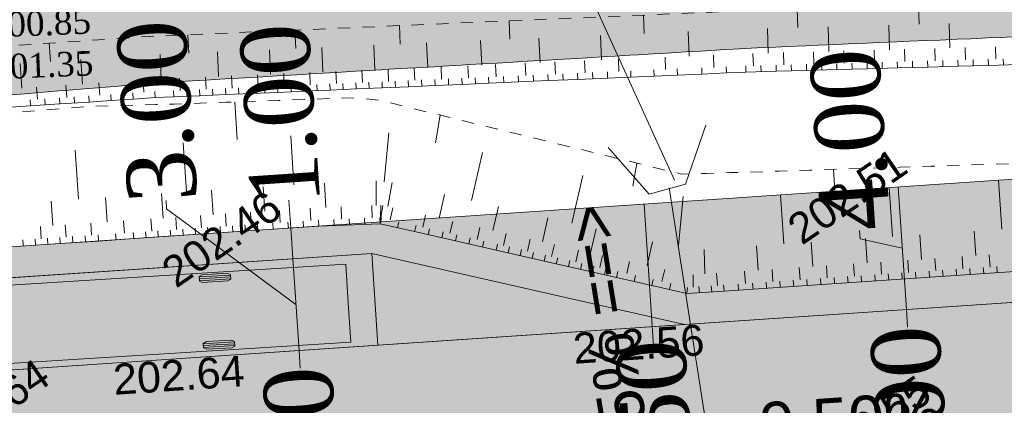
# Model space of a CAD drawing. Header units: millimetres. Extents: x -446952 to 537903, y -185749 to 168493.
# Tile 117 of 155: x 214323 to 246364, y 112828 to 125389. Entities that reach past the tile are written whole.
import ezdxf
from ezdxf.xclip import XClip

# ---------------------------------------------------------------- set-up
doc = ezdxf.new("R2010")
doc.units = ezdxf.units.MM
doc.header["$MEASUREMENT"] = 0
doc.header["$XCLIPFRAME"] = 0
for name, pattern in [('AXES', [101600, 63500, -12700, 12700, -12700]), ('Grille', [800, 400, -400]), ('Wipeout_Contour', [1000, 0, -1000])]:
    doc.linetypes.add(name, pattern=pattern)
for name, color, linetype in [('02 AF-17-0322 ZAE POMME- CHANTIER-2018-09-26_2_-1-PAP-SURFACES-VOIRIE', 7, 'Continuous'), ('02 AF-17-0322 ZAE POMME- CHANTIER-2018-09-26_2_0000-VALORIS-NOUE DERIV BASSIN', 7, 'Continuous'), ('02 AF-17-0322 ZAE POMME- CHANTIER-2018-09-26_2_0000-VALORIS-NOUE DERIV BASSIN EAU MAX RETENTION', 7, 'Continuous'), ('02 AF-17-0322 ZAE POMME- CHANTIER-2018-09-26_2_01-PAP VEHICULES', 7, 'Continuous'), ('02 AF-17-0322 ZAE POMME- CHANTIER-2018-09-26_2_01-PAP- BORDURE CAN CS1 ET PANNEAU SIGNAL', 7, 'Continuous'), ('02 AF-17-0322 ZAE POMME- CHANTIER-2018-09-26_2_01-PAP- NIVELLEMENT', 7, 'Continuous'), ('02 AF-17-0322 ZAE POMME- CHANTIER-2018-09-26_2_01-PAP- REVET EV', 7, 'Continuous'), ('02 AF-17-0322 ZAE POMME- CHANTIER-2018-09-26_2_01-PAP- REVET PK PL', 7, 'Continuous'), ('02 AF-17-0322 ZAE POMME- CHANTIER-2018-09-26_2_01-PAP- REVET VOIE', 7, 'Continuous'), ('02 AF-17-0322 ZAE POMME- CHANTIER-2018-09-26_2_01-PAP-COTATION', 7, 'Continuous'), ('02 AF-17-0322 ZAE POMME- CHANTIER-2018-09-26_2_01-PAP-FILAIRE VOIE', 7, 'Continuous'), ('02 AF-17-0322 ZAE POMME- CHANTIER-2018-09-26_2_02-PAP-EP PROJET', 7, 'Continuous'), ('02 AF-17-0322 ZAE POMME- CHANTIER-2018-09-26_2_02-PAP-EP TEXTE POUR 2000°', 7, 'Continuous'), ('02 AF-17-0322 ZAE POMME- CHANTIER-2018-09-26_2_2D - Dessins placés - Géomètre.2D', 7, 'Continuous'), ('02 AF-17-0322 ZAE POMME- CHANTIER-2018-09-26_2_Defpoints', 7, 'Continuous'), ('02 AF-17-0322 ZAE POMME- CHANTIER-2018-09-26_2_X-PTS TOPO-TEXTE TOPOALT', 7, 'Continuous'), ('02 AF-17-0322 ZAE POMME- CHANTIER-2018-09-26_2_X-PTS TOPO-TOPOPOINT', 7, 'Continuous'), ('02 AF-17-0322 ZAE POMME- CHANTIER-2018-09-26_2_ZZ- PAP ALT PTS PROJET', 7, 'Continuous'), ('2D - Dessins placés - Géomètre.2D', 7, 'Continuous')]:
    doc.layers.add(name, color=color, linetype=linetype)
doc.styles.add('STYLE_GENERE_1', font='txt')
doc.styles.add('STYLE_GENERE_2', font='times.ttf')
doc.styles.add('STYLE_GENERE_4', font='txt')

# ---------------------------------------------------------------- blocks, each defined once
blk = doc.blocks.new('Dessin_1_2', base_point=(-56559339, -2771872408))
at = {"color": 254, "linetype": 'Wipeout_Contour', "lineweight": 0, "ltscale": 2094265.569888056}
blk.add_wipeout([(-446952, -185749), (537903, -185749), (537903, 168493), (-446952, 168064)], dxfattribs=at).dxf.layer = '02 AF-17-0322 ZAE POMME- CHANTIER-2018-09-26_2_2D - Dessins placés - Géomètre.2D'
at = {"layer": '02 AF-17-0322 ZAE POMME- CHANTIER-2018-09-26_2_0000-VALORIS-NOUE DERIV BASSIN EAU MAX RETENTION', "linetype": 'Continuous', "lineweight": 15}
blk.add_hatch(color=255, dxfattribs=at).paths.add_polyline_path([(196144, 121442), (199417, 121729), (200372, 121813), (200454, 121820), (201213, 121883), (206585, 122325), (217985, 123264), (218701, 123322), (218856, 123331), (219318, 123359), (221857, 123508), (235699, 124320), (237286, 124413), (237542, 124428), (237936, 124452), (238922, 124495), (249740, 124964), (252380, 125080), (253062, 125107), (253797, 125137), (254701, 125255), (255678, 125384), (256454, 125594), (257262, 125811), (268671, 129001), (268960, 129086), (269091, 129128), (269936, 129315), (286284, 132797), (286282, 132816), (286226, 133504), (285844, 137264), (285815, 137426), (285776, 137418), (285666, 137397), (284876, 137244), (284764, 137222), (283976, 137069), (283862, 137047), (283076, 136895), (282959, 136872), (282176, 136721), (282057, 136697), (281275, 136546), (281155, 136523), (280985, 136490), (280958, 136484), (280125, 136323), (279992, 136297), (279161, 136136), (279026, 136110), (278197, 135950), (278060, 135923), (277234, 135763), (277094, 135736), (276270, 135576), (276128, 135548), (275306, 135389), (275162, 135361), (274342, 135203), (274195, 135174), (273379, 135016), (273229, 134986), (272513, 134848), (272380, 134822), (271665, 134683), (271530, 134657), (270817, 134519), (270681, 134492), (269970, 134355), (269831, 134328), (269122, 134190), (268981, 134163), (268274, 134026), (268132, 133998), (267545, 133847), (267413, 133813), (266622, 133609), (266457, 133567), (265669, 133364), (265501, 133321), (264716, 133118), (264545, 133074), (263763, 132873), (263589, 132828), (262809, 132627), (262633, 132582), (261856, 132382), (261677, 132336), (260903, 132136), (260721, 132089), (259950, 131891), (259765, 131843), (258997, 131645), (258809, 131597), (258044, 131400), (257853, 131351), (257091, 131154), (256897, 131105), (256138, 130909), (255941, 130858), (254956, 130604), (254713, 130542), (253617, 130406), (253345, 130371), (252462, 130350), (252233, 130343), (251545, 130326), (251353, 130321), (250666, 130304), (250472, 130299), (249787, 130282), (249591, 130276), (248832, 130258), (248613, 130252), (247856, 130233), (247634, 130227), (246879, 130208), (246656, 130202), (245897, 130183), (245670, 130177), (244913, 130158), (244684, 130152), (243929, 130133), (243698, 130127), (242945, 130108), (242712, 130102), (241961, 130083), (241726, 130077), (240978, 130058), (240740, 130052), (239994, 130033), (239754, 130026), (239010, 130008), (238768, 130001), (238026, 129983), (237782, 129976), (237233, 129954), (237047, 129948), (236452, 129924), (236252, 129917), (235661, 129893), (235458, 129886), (234895, 129864), (234699, 129857), (234138, 129835), (233941, 129828), (233382, 129805), (233182, 129799), (232474, 129770), (232215, 129761), (231511, 129733), (231249, 129724), (230548, 129696), (230283, 129687), (229586, 129659), (229316, 129650), (228690, 129625), (228443, 129616), (227820, 129592), (227570, 129583), (226950, 129558), (226697, 129550), (226097, 129526), (225848, 129517), (225251, 129493), (224999, 129485), (224405, 129461), (224150, 129452), (223559, 129429), (223302, 129420), (222714, 129397), (222453, 129388), (221868, 129364), (221604, 129355), (221024, 129332), (220757, 129323), (220180, 129300), (219910, 129291), (219336, 129268), (219063, 129259), (218558, 129239), (218305, 129230), (217824, 129200), (217589, 129183), (217108, 129152), (216872, 129135), (216391, 129104), (216155, 129087), (215516, 129047), (215201, 129024), (214563, 128984), (214247, 128961), (213609, 128920), (213293, 128897), (212819, 128867), (212584, 128850), (212110, 128820), (211875, 128803), (211401, 128773), (211166, 128756), (210500, 128714), (210168, 128690), (209502, 128648), (209170, 128624), (208505, 128581), (208172, 128557), (207508, 128515), (207175, 128491), (206510, 128449), (206177, 128425), (205580, 128387), (205280, 128365), (204684, 128327), (204384, 128306), (203788, 128268), (203488, 128246), (202892, 128208), (202591, 128186), (201996, 128148), (201695, 128127), (201100, 128089), (200799, 128067), (200219, 128030), (199923, 128009), (199289, 127965), (198967, 127946), (198337, 127902), (198010, 127882), (197386, 127839), (197054, 127819), (196434, 127776), (196097, 127756), (195517, 127716), (195548, 127289), (195548, 127289), (195548, 127289), (195548, 127288), (196036, 123313)])
blk.add_hatch(color=255, dxfattribs=at).paths.add_polyline_path([(196144, 121442), (199417, 121729), (200372, 121813), (200454, 121820), (201213, 121883), (206585, 122325), (217985, 123264), (218701, 123322), (218856, 123331), (219318, 123359), (221857, 123508), (235699, 124320), (237286, 124413), (237542, 124428), (237936, 124452), (238922, 124495), (249740, 124964), (252380, 125080), (253062, 125107), (253797, 125137), (254701, 125255), (255678, 125384), (256454, 125594), (257262, 125811), (268671, 129001), (268960, 129086), (269091, 129128), (269936, 129315), (286284, 132797), (286282, 132816), (286226, 133504), (285844, 137264), (285815, 137426), (285776, 137418), (285666, 137397), (284876, 137244), (284764, 137222), (283976, 137069), (283862, 137047), (283076, 136895), (282959, 136872), (282176, 136721), (282057, 136697), (281275, 136546), (281155, 136523), (280985, 136490), (280958, 136484), (280125, 136323), (279992, 136297), (279161, 136136), (279026, 136110), (278197, 135950), (278060, 135923), (277234, 135763), (277094, 135736), (276270, 135576), (276128, 135548), (275306, 135389), (275162, 135361), (274342, 135203), (274195, 135174), (273379, 135016), (273229, 134986), (272513, 134848), (272380, 134822), (271665, 134683), (271530, 134657), (270817, 134519), (270681, 134492), (269970, 134355), (269831, 134328), (269122, 134190), (268981, 134163), (268274, 134026), (268132, 133998), (267545, 133847), (267413, 133813), (266622, 133609), (266457, 133567), (265669, 133364), (265501, 133321), (264716, 133118), (264545, 133074), (263763, 132873), (263589, 132828), (262809, 132627), (262633, 132582), (261856, 132382), (261677, 132336), (260903, 132136), (260721, 132089), (259950, 131891), (259765, 131843), (258997, 131645), (258809, 131597), (258044, 131400), (257853, 131351), (257091, 131154), (256897, 131105), (256138, 130909), (255941, 130858), (254956, 130604), (254713, 130542), (253617, 130406), (253345, 130371), (252462, 130350), (252233, 130343), (251545, 130326), (251353, 130321), (250666, 130304), (250472, 130299), (249787, 130282), (249591, 130276), (248832, 130258), (248613, 130252), (247856, 130233), (247634, 130227), (246879, 130208), (246656, 130202), (245897, 130183), (245670, 130177), (244913, 130158), (244684, 130152), (243929, 130133), (243698, 130127), (242945, 130108), (242712, 130102), (241961, 130083), (241726, 130077), (240978, 130058), (240740, 130052), (239994, 130033), (239754, 130026), (239010, 130008), (238768, 130001), (238026, 129983), (237782, 129976), (237233, 129954), (237047, 129948), (236452, 129924), (236252, 129917), (235661, 129893), (235458, 129886), (234895, 129864), (234699, 129857), (234138, 129835), (233941, 129828), (233382, 129805), (233182, 129799), (232474, 129770), (232215, 129761), (231511, 129733), (231249, 129724), (230548, 129696), (230283, 129687), (229586, 129659), (229316, 129650), (228690, 129625), (228443, 129616), (227820, 129592), (227570, 129583), (226950, 129558), (226697, 129550), (226097, 129526), (225848, 129517), (225251, 129493), (224999, 129485), (224405, 129461), (224150, 129452), (223559, 129429), (223302, 129420), (222714, 129397), (222453, 129388), (221868, 129364), (221604, 129355), (221024, 129332), (220757, 129323), (220180, 129300), (219910, 129291), (219336, 129268), (219063, 129259), (218558, 129239), (218305, 129230), (217824, 129200), (217589, 129183), (217108, 129152), (216872, 129135), (216391, 129104), (216155, 129087), (215516, 129047), (215201, 129024), (214563, 128984), (214247, 128961), (213609, 128920), (213293, 128897), (212819, 128867), (212584, 128850), (212110, 128820), (211875, 128803), (211401, 128773), (211166, 128756), (210500, 128714), (210168, 128690), (209502, 128648), (209170, 128624), (208505, 128581), (208172, 128557), (207508, 128515), (207175, 128491), (206510, 128449), (206177, 128425), (205580, 128387), (205280, 128365), (204684, 128327), (204384, 128306), (203788, 128268), (203488, 128246), (202892, 128208), (202591, 128186), (201996, 128148), (201695, 128127), (201100, 128089), (200799, 128067), (200219, 128030), (199923, 128009), (199289, 127965), (198967, 127946), (198337, 127902), (198010, 127882), (197386, 127839), (197054, 127819), (196434, 127776), (196097, 127756), (195517, 127716), (195548, 127289), (195548, 127289), (195548, 127289), (195548, 127288), (196036, 123313)])
at = {"layer": '02 AF-17-0322 ZAE POMME- CHANTIER-2018-09-26_2_01-PAP- REVET EV', "linetype": 'Continuous', "lineweight": 15, "true_color": 0xa2a233}
blk.add_hatch(color=55, dxfattribs=at).paths.add_polyline_path([(-63170, 80280), (-63242, 77481), (-41873, 76928, 0.060082), (-29238, 78120), (36796, 92482, 0.04246), (45383, 95129), (63118, 102292, -0.079278), (72332, 104408), (88296, 105486), (98071, 109153), (133989, 111579), (144168, 109260), (180087, 111685), (189862, 115352), (225780, 117778), (235959, 115459), (249828, 116396, 0.02499), (256128, 117139), (293331, 123425, -0.50605), (328592, 88023), (332309, 87422), (340488, 135449), (255462, 121083, -0.02499), (249559, 120387), (66650, 108033), (34400, 95007), (-13410, 84428), (-35779, 79893)])
at = {"layer": '02 AF-17-0322 ZAE POMME- CHANTIER-2018-09-26_2_01-PAP- REVET PK PL', "linetype": 'Continuous', "lineweight": 15, "true_color": 0x3dad99}
blk.add_hatch(color=135, dxfattribs=at).paths.add_polyline_path([(189862, 115352), (180087, 111685), (235959, 115459), (225780, 117778)])
at = {"layer": '02 AF-17-0322 ZAE POMME- CHANTIER-2018-09-26_2_01-PAP- REVET VOIE', "linetype": 'Continuous', "lineweight": 15, "true_color": 0xe8e8e8}
blk.add_hatch(color=254, dxfattribs=at).paths.add_polyline_path([(-127964, -74078, -0.246824), (-143938, -79120), (-101676, -86792, -0.418387), (-116091, -65592), (-93615, 47980, -0.343506), (-67600, 70507, -0.019452), (-65423, 70535), (-42054, 69930, 0.060082), (-27750, 71280), (38284, 85642, 0.04246), (48004, 88638), (65740, 95802, -0.079278), (72804, 97424), (250300, 109412, 0.02499), (257294, 110237), (294497, 116522, -0.504374), (321675, 89094), (299201, -56028), (285971, -134819, -0.40927), (265363, -149699), (307127, -157458, -0.40792), (292737, -136794), (306112, -57143), (328592, 88023, 0.50605), (293331, 123425), (256128, 117139, -0.02499), (249828, 116396), (72332, 104408, 0.079278), (63118, 102292), (45383, 95129, -0.04246), (36796, 92482), (-29238, 78120, -0.060082), (-41873, 76928), (-65241, 77533, 0.058037), (-73306, 76804, 0.30098), (-100482, 49339), (-123090, -64900, -0.147477)])
at = {"layer": '02 AF-17-0322 ZAE POMME- CHANTIER-2018-09-26_2_-1-PAP-SURFACES-VOIRIE', "color": 7, "linetype": 'Continuous', "lineweight": 15, "flags": 128}
blk.add_lwpolyline([(306112, -57143), (328592, 88023, 0.50605), (293331, 123425), (256128, 117139, -0.02499), (249828, 116396), (235959, 115459), (225982, 114785), (208023, 113572), (190064, 112359), (180087, 111685), (144168, 109260), (134191, 108586), (116232, 107373), (98273, 106160), (88296, 105486), (72332, 104408, 0.079278)], format="xyb", dxfattribs=at)
at = {"layer": '02 AF-17-0322 ZAE POMME- CHANTIER-2018-09-26_2_0000-VALORIS-NOUE DERIV BASSIN', "color": 7, "linetype": 'Continuous', "lineweight": 15}
for p, q in [((239642, 125129), (239625, 125729)), ((243588, 125240), (243571, 125839)), ((230272, 124750), (230246, 125349)), ((234649, 124939), (234623, 125539)), ((223304, 124449), (223278, 125048)), ((226708, 124596), (226682, 125195)), ((236111, 124202), (236076, 125001)), ((238679, 124302), (238655, 125102)), ((240652, 124357), (240630, 125157)), ((242624, 124412), (242602, 125212)), ((244596, 124468), (244574, 125267)), ((219825, 124296), (219797, 124898)), ((229358, 123910), (229323, 124709)), ((231255, 123992), (231220, 124791)), ((233256, 124078), (233222, 124877)), ((215326, 124026), (215286, 124625)), ((220795, 123539), (220760, 124339)), ((222490, 123613), (222455, 124412)), ((224187, 123686), (224153, 124485)), ((225884, 123759), (225850, 124559)), ((227600, 123834), (227565, 124633)), ((240170, 123944), (240159, 124343)), ((241156, 123971), (241145, 124371)), ((242142, 123999), (242131, 124399)), ((243128, 124026), (243117, 124426)), ((244114, 124054), (244103, 124454)), ((245100, 124082), (245089, 124481)), ((246086, 124109), (246075, 124509)), ((216363, 123294), (216310, 124092)), ((218931, 123455), (218890, 124254)), ((231755, 123613), (231738, 124013)), ((232721, 123655), (232704, 124054)), ((233825, 123702), (233808, 124102)), ((235343, 123768), (235325, 124168)), ((236913, 123836), (236896, 124236)), ((238198, 123888), (238185, 124288)), ((239184, 123916), (239173, 124316)), ((242394, 123806), (242389, 124006)), ((242887, 123820), (242882, 124019)), ((243380, 123833), (243375, 124033)), ((243873, 123847), (243868, 124047)), ((244366, 123861), (244361, 124061)), ((244859, 123875), (244854, 124075)), ((245352, 123888), (245347, 124088)), ((245845, 123902), (245839, 124102)), ((246338, 123916), (246332, 124116)), ((214396, 123162), (214342, 123961)), ((224629, 123305), (224611, 123704)), ((225477, 123341), (225460, 123741)), ((226326, 123378), (226309, 123778)), ((227181, 123415), (227163, 123815)), ((228054, 123453), (228036, 123853)), ((228927, 123491), (228909, 123890)), ((229823, 123529), (229806, 123929)), ((230789, 123571), (230772, 123971)), ((233455, 123486), (233446, 123686)), ((234213, 123519), (234205, 123719)), ((234972, 123552), (234963, 123752)), ((235731, 123585), (235722, 123784)), ((236525, 123619), (236516, 123819)), ((237319, 123653), (237310, 123853)), ((237958, 123681), (237951, 123881)), ((238451, 123695), (238445, 123895)), ((238944, 123709), (238938, 123909)), ((239437, 123723), (239431, 123923)), ((239930, 123737), (239924, 123937)), ((240422, 123751), (240417, 123951)), ((240915, 123764), (240910, 123964)), ((241408, 123778), (241403, 123978)), ((241901, 123792), (241896, 123992)), ((218362, 123026), (218338, 123426)), ((219542, 123085), (219525, 123484)), ((220389, 123121), (220371, 123521)), ((221236, 123158), (221218, 123558)), ((222083, 123195), (222066, 123594)), ((222932, 123231), (222914, 123631)), ((223780, 123268), (223763, 123668)), ((226122, 123169), (226114, 123369)), ((226547, 123188), (226538, 123387)), ((226971, 123206), (226962, 123406)), ((227408, 123225), (227399, 123425)), ((227844, 123244), (227835, 123443)), ((228281, 123263), (228272, 123462)), ((228717, 123281), (228709, 123481)), ((229154, 123300), (229145, 123500)), ((229590, 123319), (229582, 123519)), ((230073, 123340), (230065, 123540)), ((230556, 123361), (230548, 123561)), ((231039, 123382), (231031, 123582)), ((231522, 123403), (231514, 123603)), ((232006, 123424), (231997, 123623)), ((232489, 123444), (232480, 123644)), ((232972, 123465), (232963, 123665)), ((214899, 122795), (214873, 123194)), ((215853, 122859), (215827, 123258)), ((216927, 122931), (216900, 123330)), ((218732, 122850), (218722, 123050)), ((219339, 122876), (219330, 123076)), ((219762, 122894), (219753, 123094)), ((220186, 122912), (220177, 123112)), ((220609, 122931), (220600, 123131)), ((221033, 122949), (221024, 123149)), ((221456, 122967), (221447, 123167)), ((221879, 122986), (221871, 123186)), ((222304, 123004), (222295, 123204)), ((222728, 123022), (222719, 123222)), ((223152, 123041), (223144, 123241)), ((223577, 123059), (223568, 123259)), ((224001, 123077), (223992, 123277)), ((224425, 123096), (224417, 123296)), ((224850, 123114), (224841, 123314)), ((225274, 123133), (225265, 123332)), ((225698, 123151), (225689, 123351)), ((214674, 122580), (214661, 122779)), ((215151, 122612), (215138, 122811)), ((215628, 122644), (215615, 122843)), ((216105, 122675), (216092, 122875)), ((216582, 122707), (216569, 122907)), ((217299, 122755), (217285, 122955)), ((218016, 122803), (218002, 123003)), ((221398, 121489), (221321, 122708)), ((227859, 121382), (228002, 122282)), ((223245, 120007), (223151, 121604)), ((226188, 120111), (226336, 121704)), ((216232, 119539), (216124, 121135)), ((219752, 119777), (219644, 121373)), ((229026, 119500), (229381, 121060)), ((234280, 119970), (234401, 120717)), ((240853, 119799), (240805, 120512)), ((232293, 118756), (232648, 120316)), ((246280, 118562), (246172, 120158)), ((222303, 119147), (222249, 119945)), ((224280, 119270), (224240, 120069)), ((225927, 119337), (225928, 120137)), ((226302, 119299), (226449, 120086)), ((242729, 118322), (242621, 119918)), ((217171, 118801), (217117, 119599)), ((218997, 118924), (218943, 119722)), ((220615, 119033), (220561, 119831)), ((227971, 118920), (228149, 119700)), ((235757, 118032), (235911, 119625)), ((239192, 118083), (239084, 119679)), ((215401, 118681), (215347, 119479)), ((223800, 118847), (223776, 119247)), ((224799, 118893), (224784, 119293)), ((225795, 118932), (225779, 119332)), ((226059, 118942), (226075, 119342)), ((226080, 118940), (226138, 119336)), ((226377, 118873), (226466, 119263)), ((229725, 118520), (229903, 119300)), ((218620, 118498), (218593, 118897)), ((219428, 118552), (219401, 118951)), ((220237, 118607), (220210, 119006)), ((221047, 118661), (221020, 119061)), ((221856, 118716), (221829, 119115)), ((222804, 118780), (222777, 119179)), ((224558, 118684), (224550, 118884)), ((225056, 118703), (225048, 118903)), ((225554, 118723), (225546, 118923)), ((226051, 118742), (226044, 118942)), ((226051, 118742), (226065, 118942)), ((226051, 118742), (226054, 118942)), ((226051, 118742), (226075, 118941)), ((226051, 118742), (226086, 118939)), ((226051, 118742), (226096, 118937)), ((227440, 118631), (227529, 119021)), ((231331, 118155), (231509, 118935)), ((215023, 118255), (214996, 118654)), ((215832, 118309), (215805, 118708)), ((216664, 118365), (216637, 118765)), ((217733, 118438), (217706, 118837)), ((219644, 118366), (219630, 118566)), ((220048, 118394), (220035, 118593)), ((220453, 118421), (220440, 118620)), ((220858, 118448), (220844, 118648)), ((221263, 118476), (221249, 118675)), ((221667, 118503), (221654, 118702)), ((222072, 118530), (222059, 118730)), ((222569, 118564), (222556, 118763)), ((223066, 118597), (223053, 118797)), ((223563, 118631), (223550, 118831)), ((224061, 118665), (224050, 118864)), ((226613, 118614), (226658, 118809)), ((227175, 118486), (227220, 118681)), ((227617, 118385), (227661, 118580)), ((228324, 118430), (228413, 118820)), ((229207, 118228), (229296, 118618)), ((232899, 117797), (233077, 118577)), ((214836, 118042), (214823, 118241)), ((215237, 118069), (215224, 118268)), ((215638, 118096), (215624, 118295)), ((216054, 118124), (216040, 118323)), ((216469, 118152), (216456, 118351)), ((216885, 118180), (216872, 118379)), ((217459, 118219), (217446, 118418)), ((218033, 118257), (218020, 118457)), ((218434, 118285), (218420, 118484)), ((218834, 118312), (218821, 118511)), ((219239, 118339), (219225, 118538)), ((228059, 118285), (228103, 118480)), ((228500, 118184), (228545, 118379)), ((228942, 118084), (228986, 118279)), ((230066, 118033), (230155, 118423)), ((230850, 117854), (230939, 118244)), ((241900, 117464), (241846, 118262)), ((243666, 117583), (243612, 118381)), ((245433, 117703), (245379, 118501)), ((214435, 118014), (214422, 118214)), ((229384, 117983), (229428, 118178)), ((229825, 117882), (229870, 118077)), ((230217, 117793), (230262, 117988)), ((231634, 117675), (231723, 118065)), ((234739, 117378), (234917, 118158)), ((238359, 117225), (238305, 118023)), ((240133, 117345), (240079, 118143)), ((230610, 117704), (230654, 117899)), ((231002, 117614), (231046, 117809)), ((231394, 117525), (231438, 117720)), ((231786, 117436), (231830, 117631)), ((232418, 117497), (232507, 117887)), ((233203, 117318), (233292, 117708)), ((236622, 117106), (236598, 117906)), ((244135, 117214), (244108, 117613)), ((245018, 117274), (244991, 117673)), ((245901, 117333), (245874, 117732)), ((232178, 117346), (232222, 117541)), ((232570, 117257), (232615, 117452)), ((232962, 117168), (233007, 117363)), ((233354, 117078), (233399, 117273)), ((234077, 117119), (234166, 117509)), ((239718, 116916), (239691, 117315)), ((240602, 116975), (240575, 117374)), ((241485, 117035), (241458, 117434)), ((242368, 117095), (242341, 117494)), ((243251, 117154), (243225, 117553)), ((245252, 117089), (245239, 117289)), ((245694, 117119), (245681, 117318)), ((246136, 117149), (246122, 117348)), ((233746, 116989), (233791, 117184)), ((234319, 116858), (234364, 117053)), ((235223, 116858), (235312, 117248)), ((236240, 116680), (236242, 117080)), ((237029, 116734), (237002, 117133)), ((237937, 116795), (237910, 117194)), ((238835, 116856), (238808, 117255)), ((240394, 116761), (240381, 116960)), ((240836, 116791), (240822, 116990)), ((241278, 116821), (241264, 117020)), ((241719, 116850), (241706, 117050)), ((242161, 116880), (242147, 117080)), ((242602, 116910), (242589, 117110)), ((243044, 116940), (243031, 117139)), ((243486, 116970), (243472, 117169)), ((243927, 117000), (243914, 117199)), ((244369, 117029), (244356, 117229)), ((244811, 117059), (244797, 117259)), ((234892, 116728), (234937, 116923)), ((235465, 116597), (235510, 116792)), ((236038, 116467), (236054, 116666)), ((236440, 116494), (236427, 116693)), ((236842, 116521), (236828, 116721)), ((237244, 116548), (237230, 116748)), ((237715, 116580), (237701, 116779)), ((238186, 116612), (238172, 116811)), ((238628, 116642), (238614, 116841)), ((239069, 116671), (239056, 116871)), ((239511, 116701), (239497, 116901)), ((239953, 116731), (239939, 116931))]:
    blk.add_line(p, q, dxfattribs=at)
at = {"layer": '02 AF-17-0322 ZAE POMME- CHANTIER-2018-09-26_2_0000-VALORIS-NOUE DERIV BASSIN', "color": 7, "linetype": 'Grille', "lineweight": 15, "flags": 128}
blk.add_lwpolyline([(369744, 142570), (353326, 140998), (349053, 139887), (348101, 139640), (347149, 139393), (346198, 139145), (345246, 138898), (344294, 138651), (343342, 138403), (342390, 138156), (341438, 137908), (340486, 137661), (339534, 137414), (338734, 137234), (338018, 137082), (337553, 137014), (337132, 136958), (336529, 136842), (335810, 136690), (335093, 136589), (334376, 136488), (333659, 136388), (332703, 136184), (331746, 135981), (330790, 135778), (329834, 135575), (328899, 135161), (327965, 134747), (327031, 134334), (326096, 133920), (325162, 133507), (324228, 133093), (323306, 132681), (322360, 132488), (321414, 132294), (320468, 132101), (319522, 131907), (318649, 131759), (317776, 131611), (316903, 131463), (316030, 131314), (315157, 131166), (314284, 131018), (313485, 130862), (312685, 130707), (311885, 130551), (311086, 130396), (310286, 130240), (309588, 130105), (308890, 129969), (308192, 129833), (307185, 129707), (306178, 129581), (305171, 129455), (304164, 129329), (303284, 129219), (302404, 129109), (301524, 128998), (300644, 128888), (299765, 128777), (298885, 128667), (298202, 128707), (297527, 128692), (296852, 128676), (295985, 128635), (295121, 128580), (294259, 128513), (293590, 128416), (292921, 128318), (292252, 128221), (291586, 128107), (290921, 127985), (290256, 127864), (289482, 127726), (288708, 127589), (288542, 127554), (287638, 127386), (286735, 127218), (285831, 127050), (284927, 126882), (284024, 126714), (283120, 126547), (282923, 126510), (281956, 126330), (280988, 126151), (280021, 125971), (279053, 125791), (278085, 125612), (277118, 125432), (276150, 125252), (275183, 125073), (274332, 124915), (273481, 124757), (272630, 124598), (271779, 124440), (270928, 124282), (270077, 124124), (269959, 124077), (268986, 123898), (268012, 123719), (267039, 123540), (266065, 123361), (265092, 123182), (264118, 123002), (263145, 122823), (262171, 122644), (261198, 122465), (260224, 122286), (259250, 122107), (258277, 121928), (256385, 121606), (254133, 121253), (252494, 121030), (251615, 120931), (250736, 120869), (249856, 120807), (248878, 120772), (247899, 120741), (246921, 120709), (245935, 120677), (244949, 120645), (243964, 120614), (242978, 120582), (241992, 120550), (241006, 120518), (240020, 120486), (239035, 120454), (238049, 120423), (237459, 120411), (236665, 120384), (235870, 120357), (235102, 120545), (234334, 120733), (233566, 120922), (232587, 121161), (231609, 121400), (230631, 121639), (229653, 121878), (228768, 122095), (227884, 122311), (227000, 122527), (226141, 122748), (225286, 122852), (224437, 122821), (223588, 122790), (222739, 122758), (221891, 122727), (221043, 122698), (220196, 122669), (219349, 122640), (218747, 122629), (218029, 122607), (217310, 122585), (216592, 122563), (215639, 122486), (214686, 122409), (213733, 122332), (213024, 122275), (212316, 122217), (211607, 122160), (210611, 122079), (209614, 121999), (208617, 121918), (207620, 121838), (206623, 121757), (205728, 121685), (204832, 121613), (203937, 121541), (203041, 121469), (202146, 121397), (201250, 121325), (200412, 121256), (199457, 121179), (198501, 121102), (197546, 121025), (196590, 120948), (195635, 120871), (194844, 120807), (194645, 120791), (193854, 120728), (192994, 120658), (192134, 120589), (191273, 120520), (190413, 120450), (189553, 120381), (188629, 120091), (187706, 119739), (186779, 119386), (185882, 119045), (184982, 118703), (184079, 118359), (183172, 118014), (182349, 117709), (181527, 117403), (180704, 117098), (179881, 116792), (178973, 116679), (178063, 116604), (177154, 116528), (176244, 116453), (175335, 116378), (174426, 116303), (173516, 116228), (172584, 116151), (171651, 116074), (170719, 115997), (169787, 115920), (169209, 115871), (168255, 115795), (167302, 115718), (166348, 115641), (165394, 115564), (164440, 115487), (163486, 115410), (162532, 115334), (161578, 115257), (160624, 115180), (159670, 115103), (158716, 115026), (157763, 114949), (156809, 114872), (155855, 114796), (154901, 114719), (153947, 114642), (152978, 114567), (152790, 114542), (151821, 114468), (150852, 114393), (149883, 114318), (148914, 114243), (147945, 114169), (146977, 114094), (146008, 114019), (145039, 113944), (144070, 113869), (142951, 114036), (141832, 114264), (140718, 114490), (139610, 114714), (138507, 114937), (137410, 115158), (136386, 115372), (135368, 115584), (134356, 115794), (133351, 115800), (132413, 115724), (131475, 115648), (130537, 115572), (129599, 115496), (128661, 115419), (127723, 115343), (126785, 115267), (125846, 115191), (124908, 115115), (123970, 115038), (123032, 114962), (122094, 114886), (121156, 114810), (120218, 114734), (119280, 114657), (119245, 114647), (118252, 114567), (117259, 114488), (116267, 114408), (115274, 114328), (114281, 114248), (113333, 114172), (112385, 114096), (111436, 114020), (110488, 113944), (109540, 113868), (108592, 113792), (107643, 113716), (106708, 113641), (105772, 113565), (104837, 113490), (103901, 113415), (102965, 113340), (102030, 113265), (101094, 113190), (100895, 113174), (100129, 113112), (99363, 113051), (98597, 112989), (97831, 112928), (96974, 112673), (96123, 112359), (95271, 112045), (94419, 111731), (93604, 111431), (92835, 111150), (92020, 110850), (91205, 110550), (90390, 110249), (89583, 109952), (88776, 109655), (87969, 109357), (86980, 109239), (85988, 109160), (84996, 109080), (84004, 109000), (83012, 108921), (82019, 108841), (81027, 108761), (80035, 108682), (79043, 108602), (78051, 108523), (77059, 108443), (76269, 108379), (75478, 108315), (74631, 108248), (73834, 108184), (73037, 108120), (72241, 108057), (71378, 107982), (70517, 107889), (69659, 107762), (68800, 107635), (68084, 107499), (67370, 107348), (66655, 107197), (65989, 107043), (65323, 106875), (64658, 106707), (63949, 106494), (63241, 106268), (62533, 106042), (61587, 105699), (60641, 105355), (59695, 105011), (59043, 104802), (58438, 104614), (57837, 104426), (57239, 104239), (56646, 104052), (56044, 103872), (55197, 103583), (54258, 103253), (53318, 102923), (52379, 102593), (51440, 102263), (50507, 101917), (49574, 101571), (48641, 101225), (47708, 100879), (46775, 100532), (46022, 100199), (45268, 99865), (44515, 99531), (43848, 99247), (43182, 98966), (42515, 98686), (41842, 98429), (41167, 98181), (40493, 97932), (39691, 97659), (38887, 97401), (38083, 97142), (37436, 96963), (36789, 96789), (36141, 96615), (35192, 96376), (34242, 96141), (33292, 95905), (32316, 95687), (31340, 95470), (30364, 95252), (29388, 95034), (28412, 94816), (27514, 94671), (26617, 94527), (25720, 94382), (24860, 94245), (24058, 94122), (23257, 93998), (22454, 93874), (21681, 93751), (20907, 93627), (20730, 93599), (19956, 93475), (19182, 93351), (18260, 93205), (17285, 93048), (16310, 92891), (15335, 92735), (14361, 92578), (13386, 92421), (12412, 92265), (11438, 92108), (10465, 91951), (9491, 91795), (8518, 91638), (7545, 91482), (6570, 91324), (5595, 91166), (4620, 91008), (3645, 90850), (2671, 90692), (1697, 90534), (722, 90377), (-252, 90219), (-1226, 90061), (-2213, 89901), (-3201, 89741), (-4189, 89581), (-5177, 89421), (-6165, 89261), (-7153, 89101), (-8141, 88941), (-9129, 88781), (-10117, 88621), (-11105, 88461), (-12093, 88301), (-13081, 88141), (-14069, 87981), (-15057, 87821), (-16045, 87661), (-17033, 87501), (-18021, 87341), (-19009, 87181), (-19997, 87021), (-20985, 86861), (-21912, 86697), (-22839, 86532), (-23766, 86367), (-23725, 86409), (-24567, 86275), (-25409, 86140), (-26251, 86005), (-27199, 85815), (-28147, 85625), (-29096, 85435), (-30044, 85244), (-30992, 85054), (-31953, 84796), (-33541, 84448), (-36350, 84050), (-38977, 83804), (-40660, 83720), (-41587, 83638), (-42362, 83628), (-43136, 83624), (-43911, 83620), (-44686, 83616), (-45701, 83612), (-46717, 83609), (-47733, 83605), (-48748, 83602), (-49764, 83598), (-50780, 83595), (-51795, 83591), (-52619, 83586), (-53443, 83582), (-54268, 83577), (-55092, 83572), (-55293, 83572), (-56275, 83568), (-57256, 83564), (-58238, 83560), (-59103, 83979), (-59958, 84629), (-60813, 85278), (-61668, 85928), (-62519, 86153), (-63379, 86140), (-64239, 86126), (-65099, 86113), (-65829, 86095), (-66559, 86078), (-67289, 86060), (-68186, 86031), (-69083, 86002), (-69980, 85974), (-70877, 85945), (-71774, 85916), (-72503, 86038), (-73232, 86159), (-73749, 86283), (-74691, 86292), (-75634, 86299), (-76576, 86283), (-77266, 86262), (-77957, 86228), (-78648, 86178), (-79541, 86146), (-80434, 86115), (-81327, 86084), (-82220, 86053), (-83114, 86021), (-84007, 85990), (-84900, 85959), (-85945, 85907), (-86991, 85855), (-88037, 85802), (-89085, 85744), (-90163, 85207), (-91247, 84667), (-92366, 84078), (-93495, 83486), (-94635, 82890), (-95786, 82291), (-96948, 81688), (-97732, 81292), (-98516, 80895), (-99300, 80498), (-100232, 80655), (-101164, 80811), (-102096, 80968), (-103028, 81125), (-103960, 81281), (-104891, 81438), (-105830, 81526), (-106776, 81545), (-107710, 81559), (-108643, 81573), (-109577, 81587), (-110510, 81601), (-111443, 81615), (-112377, 81629), (-113108, 81645), (-113837, 81661), (-114566, 81676), (-115294, 81691), (-116019, 81707), (-116744, 81723), (-117468, 81738), (-118192, 81754), (-119150, 81772), (-120110, 81790), (-121071, 81808), (-122031, 81826), (-122991, 81845), (-123951, 81863), (-124912, 81881), (-125866, 81898), (-126821, 81916), (-127775, 81933), (-128730, 81950), (-129684, 81967), (-130639, 81984), (-131593, 82002), (-132548, 82019), (-133502, 82036), (-134457, 82053), (-135411, 82070), (-136366, 82088), (-137320, 82105), (-138275, 82122), (-139230, 82139), (-140184, 82157), (-141214, 82174), (-142244, 82191), (-143275, 82209), (-144305, 82226), (-145335, 82244), (-146286, 82260), (-147237, 82277), (-148187, 82294), (-149138, 82310), (-150089, 82327), (-151040, 82344), (-151990, 82360), (-152941, 82377), (-153892, 82394), (-154843, 82410), (-155793, 82427), (-156744, 82443), (-157695, 82460), (-158645, 82477), (-159596, 82493), (-160547, 82510), (-161498, 82527, -0.311801), (-167334, 86272), (-171134, 95525), (-172095, 96951)], format="xyb", dxfattribs=at)
at = {"layer": '02 AF-17-0322 ZAE POMME- CHANTIER-2018-09-26_2_0000-VALORIS-NOUE DERIV BASSIN', "color": 7, "linetype": 'Continuous', "lineweight": 15, "flags": 128}
for points in [[(247019, 117208), (245252, 117089), (243486, 116970), (241719, 116850), (239953, 116731), (238186, 116612), (237244, 116548), (236038, 116467), (234892, 116728), (233746, 116989), (231786, 117436), (229825, 117882), (228500, 118184), (227175, 118486), (226051, 118742), (224061, 118665), (222072, 118530), (220453, 118421), (218834, 118312), (218033, 118257), (216885, 118180), (215638, 118096), (214034, 117987)], [(246831, 123930), (245845, 123902), (244859, 123875), (243873, 123847), (242887, 123820), (241901, 123792), (240915, 123764), (239930, 123737), (238944, 123709), (237958, 123681), (237319, 123653), (236525, 123619), (235731, 123585), (234972, 123552), (234213, 123519), (233455, 123486), (232489, 123444), (231522, 123403), (230556, 123361), (229590, 123319), (228717, 123281), (227844, 123244), (226971, 123206), (226122, 123169), (225274, 123133), (224425, 123096), (223577, 123059), (222728, 123022), (221879, 122986), (221033, 122949), (220186, 122912), (219339, 122876), (218732, 122850), (218016, 122803), (217299, 122755), (216582, 122707), (215628, 122644), (214674, 122580), (213721, 122516)]]:
    blk.add_lwpolyline(points, dxfattribs=at)
at = {"layer": '02 AF-17-0322 ZAE POMME- CHANTIER-2018-09-26_2_0000-VALORIS-NOUE DERIV BASSIN', "color": 7, "linetype": 'Grille', "lineweight": 15, "flags": 128}
blk.add_lwpolyline([(198329, 123479), (200230, 123617), (218552, 124844), (237932, 125682), (254732, 126152), (269064, 129900), (285639, 133165)], dxfattribs=at)
at = {"layer": '02 AF-17-0322 ZAE POMME- CHANTIER-2018-09-26_2_0000-VALORIS-NOUE DERIV BASSIN EAU MAX RETENTION', "color": 255, "linetype": 'Continuous', "lineweight": 15, "flags": 128}
blk.add_lwpolyline([(213884, 122926), (214647, 122989), (214844, 123005), (215600, 123068), (215804, 123084), (216553, 123146), (216711, 123159), (217269, 123205), (217431, 123218), (217985, 123264), (218151, 123278), (218701, 123322), (218856, 123331), (219318, 123359), (219524, 123371), (220164, 123409), (220376, 123421), (221010, 123459), (221228, 123471), (221857, 123508), (222080, 123522), (222705, 123558), (222934, 123572), (223553, 123608), (223787, 123622), (224401, 123658), (224641, 123672), (225249, 123707), (225495, 123722), (226097, 123757), (226348, 123772), (226945, 123807), (227209, 123822), (227818, 123858), (228088, 123874), (228690, 123909), (228966, 123925), (229563, 123960), (229875, 123978), (230528, 124017), (230847, 124035), (231493, 124073), (231820, 124092), (232459, 124130), (232793, 124149), (233424, 124186), (233692, 124202), (234183, 124231), (234454, 124247), (234941, 124275), (235217, 124292), (235699, 124320), (235993, 124337), (236492, 124367), (236791, 124384), (237286, 124413), (237542, 124428), (237936, 124452), (238319, 124469), (238922, 124495), (239312, 124512), (239907, 124538), (240305, 124555), (240893, 124581), (241298, 124598), (241878, 124623), (242291, 124641), (242864, 124666), (243284, 124684), (243849, 124709), (244277, 124727), (244835, 124752), (245270, 124770), (245820, 124794), (246263, 124813), (246806, 124837)], dxfattribs=at)
blk.add_lwpolyline([(213884, 122926), (214647, 122989), (214844, 123005), (215600, 123068), (215804, 123084), (216553, 123146), (216711, 123159), (217269, 123205), (217431, 123218), (217985, 123264), (218151, 123278), (218701, 123322), (218856, 123331), (219318, 123359), (219524, 123371), (220164, 123409), (220376, 123421), (221010, 123459), (221228, 123471), (221857, 123508), (222080, 123522), (222705, 123558), (222934, 123572), (223553, 123608), (223787, 123622), (224401, 123658), (224641, 123672), (225249, 123707), (225495, 123722), (226097, 123757), (226348, 123772), (226945, 123807), (227209, 123822), (227818, 123858), (228088, 123874), (228690, 123909), (228966, 123925), (229563, 123960), (229875, 123978), (230528, 124017), (230847, 124035), (231493, 124073), (231820, 124092), (232459, 124130), (232793, 124149), (233424, 124186), (233692, 124202), (234183, 124231), (234454, 124247), (234941, 124275), (235217, 124292), (235699, 124320), (235993, 124337), (236492, 124367), (236791, 124384), (237286, 124413), (237542, 124428), (237936, 124452), (238319, 124469), (238922, 124495), (239312, 124512), (239907, 124538), (240305, 124555), (240893, 124581), (241298, 124598), (241878, 124623), (242291, 124641), (242864, 124666), (243284, 124684), (243849, 124709), (244277, 124727), (244835, 124752), (245270, 124770), (245820, 124794), (246263, 124813), (246806, 124837)], dxfattribs=at)
at = {"layer": '02 AF-17-0322 ZAE POMME- CHANTIER-2018-09-26_2_01-PAP VEHICULES', "color": 8, "linetype": 'Continuous', "lineweight": 15}
for p, q in [((220163, 117009), (221181, 117072)), ((220167, 116946), (221185, 117010)), ((220171, 116884), (221189, 116948)), ((220299, 114833), (221317, 114897)), ((220303, 114771), (221321, 114834)), ((220307, 114708), (221325, 114772))]:
    blk.add_line(p, q, dxfattribs=at)
at = {"layer": '02 AF-17-0322 ZAE POMME- CHANTIER-2018-09-26_2_01-PAP VEHICULES', "color": 7, "linetype": 'Continuous', "lineweight": 15, "flags": 128}
blk.add_lwpolyline([(211462, 115309), (211383, 116582), (224936, 117430), (225016, 116158), (225095, 114885), (211542, 114037)], close=True, dxfattribs=at)
at = {"layer": '02 AF-17-0322 ZAE POMME- CHANTIER-2018-09-26_2_01-PAP VEHICULES', "color": 8, "linetype": 'Continuous', "lineweight": 15, "flags": 128}
for points in [[(220277, 116828), (220172, 116871), (220162, 117021), (220261, 117077), (221075, 117128), (221180, 117085), (221190, 116935), (221091, 116879)], [(220413, 114652), (220308, 114696), (220298, 114845), (220397, 114902), (221212, 114953), (221316, 114909), (221326, 114759), (221227, 114703)]]:
    blk.add_lwpolyline(points, close=True, dxfattribs=at)
at = {"layer": '02 AF-17-0322 ZAE POMME- CHANTIER-2018-09-26_2_01-PAP- BORDURE CAN CS1 ET PANNEAU SIGNAL', "color": 161, "linetype": 'AXES', "lineweight": 15, "true_color": 0x40a5ff, "flags": 128}
blk.add_lwpolyline([(328592, 88023, 0.511687), (292793, 123334), (256128, 117139, -0.02499), (249828, 116396), (235959, 115459), (225780, 117778), (189862, 115352), (180087, 111685), (144168, 109260), (133989, 111579), (98071, 109153), (88296, 105486), (72332, 104408, 0.079278), (63118, 102292), (45383, 95129, -0.04246), (36796, 92482), (-29238, 78120, -0.060082), (-41873, 76928), (-65241, 77533, 0.365399), (-100482, 49339), (-123090, -64900, -0.409989), (-143986, -79111), (-146048, -78734)], format="xyb", dxfattribs=at)
at = {"layer": '02 AF-17-0322 ZAE POMME- CHANTIER-2018-09-26_2_01-PAP- NIVELLEMENT', "color": 7, "linetype": 'Continuous', "lineweight": 15}
for p, q in [((232120, 115200), (232120, 115200)), ((217155, 114189), (217155, 114189))]:
    blk.add_line(p, q, dxfattribs=at)
at = {"layer": '02 AF-17-0322 ZAE POMME- CHANTIER-2018-09-26_2_01-PAP-COTATION', "color": 161, "linetype": 'Continuous', "lineweight": 15, "true_color": 0x40a5ff}
for p, q in [((243179, 115947), (242909, 119938)), ((223082, 119513), (223144, 118603)), ((219104, 119229), (219086, 119499)), ((223312, 116108), (219104, 119229)), ((234639, 119379), (234952, 114758)), ((223211, 117605), (223144, 118603)), ((241669, 118255), (241651, 118525)), ((243044, 117942), (241669, 118255)), ((223413, 114612), (223211, 117605)), ((243179, 115947), (243218, 115369)), ((223413, 114612), (223452, 114034))]:
    blk.add_line(p, q, dxfattribs=at)
at = {"layer": '02 AF-17-0322 ZAE POMME- CHANTIER-2018-09-26_2_01-PAP-FILAIRE VOIE', "color": 7, "linetype": 'Continuous', "lineweight": 15}
blk.add_line((225780, 117778), (235959, 115459), dxfattribs=at)
at = {"layer": '02 AF-17-0322 ZAE POMME- CHANTIER-2018-09-26_2_01-PAP-FILAIRE VOIE', "color": 7, "linetype": 'Continuous', "lineweight": 15, "flags": 128}
for points in [[(34400, 95007), (66650, 108033), (249559, 120387, 0.02499), (255462, 121083), (340488, 135449), (334913, 102715), (331142, 80568), (316405, -13756), (310076, -57695), (294903, -148053)], [(-123090, -64900), (-100482, 49339, -0.365399), (-65241, 77533), (-41873, 76928, 0.060082), (-29238, 78120), (36796, 92482, 0.04246), (45383, 95129), (63118, 102292, -0.079278), (72332, 104408), (249828, 116396, 0.02499), (256128, 117139), (292793, 123334, -0.511687), (328592, 88023), (306112, -57143), (292737, -136794, 0.410378), (307276, -157485), (328925, -161413)]]:
    blk.add_lwpolyline(points, format="xyb", dxfattribs=at)
for points in [[(189862, 115352), (225780, 117778)], [(225982, 114785), (225780, 117778)]]:
    blk.add_lwpolyline(points, dxfattribs=at)
at = {"layer": '02 AF-17-0322 ZAE POMME- CHANTIER-2018-09-26_2_02-PAP-EP PROJET', "color": 30, "linetype": 'Continuous', "lineweight": 15, "true_color": 0xff6600, "flags": 128}
blk.add_lwpolyline([(233478, 121227), (234808, 119709), (235989, 120032), (236654, 121953)], dxfattribs=at)
at = {"layer": '02 AF-17-0322 ZAE POMME- CHANTIER-2018-09-26_2_02-PAP-EP PROJET', "color": 30, "linetype": 'AXES', "lineweight": 15, "true_color": 0xff6600, "flags": 128}
blk.add_lwpolyline([(237916, 104228), (235455, 119907)], dxfattribs=at)
at = {"layer": '02 AF-17-0322 ZAE POMME- CHANTIER-2018-09-26_2_02-PAP-EP TEXTE POUR 2000°', "color": 30, "linetype": 'Continuous', "lineweight": 15, "true_color": 0xff6600, "flags": 128}
blk.add_lwpolyline([(213682, 168351), (235627, 120158)], dxfattribs=at)
at = {"layer": '02 AF-17-0322 ZAE POMME- CHANTIER-2018-09-26_2_Defpoints', "color": 161, "linetype": 'Continuous', "lineweight": 15, "true_color": 0x40a5ff}
for p, q in [((242909, 119938), (242909, 119938)), ((242909, 119938), (242909, 119938)), ((234639, 119379), (234639, 119379)), ((223144, 118603), (223144, 118603)), ((223144, 118603), (223144, 118603)), ((223211, 117605), (223211, 117605)), ((223211, 117605), (223211, 117605)), ((223211, 117605), (223211, 117605)), ((243179, 115947), (243179, 115947)), ((243179, 115947), (243179, 115947)), ((243179, 115947), (243179, 115947)), ((225982, 114785), (225982, 114785)), ((223413, 114612), (223414, 114612))]:
    blk.add_line(p, q, dxfattribs=at)
at = {"layer": '02 AF-17-0322 ZAE POMME- CHANTIER-2018-09-26_2_X-PTS TOPO-TOPOPOINT', "color": 14, "linetype": 'Continuous', "lineweight": 15, "true_color": 0xa80f02}
for p, q in [((238827, 118888), (238827, 118888)), ((218461, 117486), (218461, 117486))]:
    blk.add_line(p, q, dxfattribs=at)
at = {"layer": '02 AF-17-0322 ZAE POMME- CHANTIER-2018-09-26_2_0000-VALORIS-NOUE DERIV BASSIN EAU MAX RETENTION', "color": 255, "linetype": 'Continuous', "lineweight": 15, "insert": (213517, 125779), "char_height": 800, "attachment_point": 5, "rotation": 2.3286, "line_spacing_factor": 0.847176, "style": 'STYLE_GENERE_2'}
blk.add_mtext('\\A1;{\\pqc;\\fTimes New Roman|b1|i0|c0|p22;\\L\\LNoue5 :\\P\\pqc;\\fTimes New Roman|b0|i0|c0|p22;\\l\\lV\\fTimes New Roman|b0|i0|c0|p22;\\A1{\\H.66x;\\S ^ utile;}\\fTimes New Roman|b0|i0|c0|p22;=134m\\fTimes New Roman|b0|i0|c0|p22;\\A1{\\H.66x;\\S3^  ;}\\P\\pqc;\\fTimes New Roman|b0|i0|c0|p22;Z\\fTimes New Roman|b0|i0|c0|p22;\\A1{\\H.66x;\\S ^ fuite;}\\fTimes New Roman|b0|i0|c0|p22;=200.85\\P\\pqc;\\fTimes New Roman|b0|i0|c0|p22;Z\\fTimes New Roman|b0|i0|c0|p22;\\A1{\\H.66x;\\S ^ PHE;}\\fTimes New Roman|b0|i0|c0|p22;=201.35}', dxfattribs=at)
blk.add_mtext('\\A1;{\\pqc;\\fTimes New Roman|b1|i0|c0|p22;\\L\\LNoue5 :\\P\\pqc;\\fTimes New Roman|b0|i0|c0|p22;\\l\\lV\\fTimes New Roman|b0|i0|c0|p22;\\A1{\\H.66x;\\S ^ utile;}\\fTimes New Roman|b0|i0|c0|p22;=134m\\fTimes New Roman|b0|i0|c0|p22;\\A1{\\H.66x;\\S3^  ;}\\P\\pqc;\\fTimes New Roman|b0|i0|c0|p22;Z\\fTimes New Roman|b0|i0|c0|p22;\\A1{\\H.66x;\\S ^ fuite;}\\fTimes New Roman|b0|i0|c0|p22;=200.85\\P\\pqc;\\fTimes New Roman|b0|i0|c0|p22;Z\\fTimes New Roman|b0|i0|c0|p22;\\A1{\\H.66x;\\S ^ PHE;}\\fTimes New Roman|b0|i0|c0|p22;=201.35}', dxfattribs=at)
at = {"layer": '02 AF-17-0322 ZAE POMME- CHANTIER-2018-09-26_2_01-PAP- NIVELLEMENT', "color": 7, "linetype": 'Continuous', "lineweight": 15, "insert": (239837, 112244), "char_height": 1500, "attachment_point": 5, "rotation": 3.8639, "style": 'STYLE_GENERE_4'}
blk.add_mtext('\\A1;{\\pqc;\\fArial|b0|i0|c0|p38;>> 0.50%}', dxfattribs=at)
at = {"layer": '02 AF-17-0322 ZAE POMME- CHANTIER-2018-09-26_2_01-PAP-COTATION', "color": 161, "linetype": 'Continuous', "lineweight": 15, "true_color": 0x40a5ff, "char_height": 2250, "attachment_point": 5, "rotation": 93.8639, "style": 'STYLE_GENERE_1'}
for s, insert in [('\\A1;{\\pqc;\\fTimes New Roman|b0|i0|c0|p22;3.00}', (218804, 122402)), ('\\A1;{\\pqc;\\fTimes New Roman|b0|i0|c0|p22;1.00}', (222809, 122289)), ('\\A1;{\\pqc;\\fTimes New Roman|b0|i0|c0|p22;4.00}', (241366, 121469)), ('\\A1;{\\pqc;\\fTimes New Roman|b0|i0|c0|p22;7.00}', (243329, 112449)), ('\\A1;{\\pqc;\\fTimes New Roman|b0|i0|c0|p22;16.50}', (235110, 111142)), ('\\A1;{\\pqc;\\fTimes New Roman|b0|i0|c0|p22;7.00}', (223564, 111114))]:
    blk.add_mtext(s, dxfattribs=dict(at, insert=insert))
at = {"layer": '02 AF-17-0322 ZAE POMME- CHANTIER-2018-09-26_2_02-PAP-EP TEXTE POUR 2000°', "color": 30, "linetype": 'Continuous', "lineweight": 15, "true_color": 0xff6600, "insert": (234639, 103435), "char_height": 1500, "attachment_point": 1, "rotation": 99.2003, "style": 'STYLE_GENERE_4'}
blk.add_mtext('\\A1;{\\pql;\\fArial|b0|i0|c0|p38;Ø300 - 0.5% ==>}', dxfattribs=at)
at = {"layer": '02 AF-17-0322 ZAE POMME- CHANTIER-2018-09-26_2_X-PTS TOPO-TEXTE TOPOALT', "color": 14, "linetype": 'Continuous', "lineweight": 15, "true_color": 0xa80f02, "char_height": 1000, "attachment_point": 1, "rotation": 34.5271, "style": 'STYLE_GENERE_4'}
for s, insert in [('\\A1;{\\pql;\\fArial|b0|i0|c0|p38;202.51}', (239208, 118847)), ('\\A1;{\\pql;\\fArial|b0|i0|c0|p38;202.46}', (218843, 117445)), ('\\A1;{\\pql;\\fArial|b0|i0|c0|p38;202.64}', (211312, 111980)), ('\\A1;{\\pql;\\fArial|b0|i0|c0|p38;202.55}', (239990, 111441))]:
    blk.add_mtext(s, dxfattribs=dict(at, insert=insert))
at = {"layer": '02 AF-17-0322 ZAE POMME- CHANTIER-2018-09-26_2_ZZ- PAP ALT PTS PROJET', "color": 7, "linetype": 'Continuous', "lineweight": 15, "char_height": 1000, "attachment_point": 1, "rotation": 3.8639, "style": 'STYLE_GENERE_4'}
for s, insert in [('\\A1;{\\pql;\\fArial|b0|i0|c0|p38;202.56}', (232300, 115177)), ('\\A1;{\\pql;\\fArial|b0|i0|c0|p38;202.64}', (217334, 114166))]:
    blk.add_mtext(s, dxfattribs=dict(at, insert=insert))

msp = doc.modelspace()

# ---------------------------------------------------------------- block references
at = {"layer": '2D - Dessins placés - Géomètre.2D', "color": 7, "linetype": 'Continuous', "lineweight": 40}
ref = msp.add_blockref('Dessin_1_2', (-56559339, -2771872408), dxfattribs=at)
XClip(ref).set_block_clipping_path([(-446952.2139278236, -185748.9586169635), (537903.0822630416, -185748.9586169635), (537903.0822630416, 168492.6257651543), (-446952.2139278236, 168063.6339895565)])

doc.saveas('drawing.dxf')
